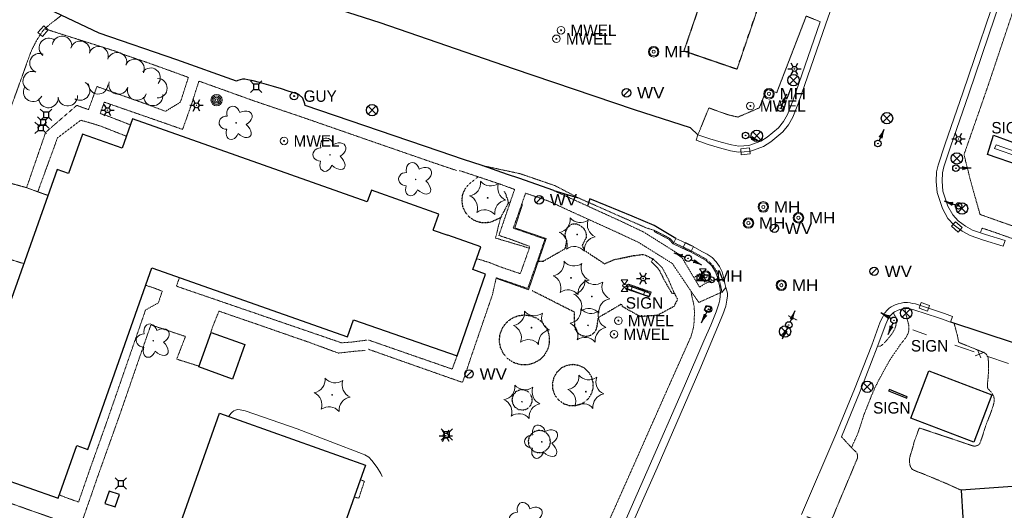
# Model space of a CAD drawing. Extents: x 386588 to 390135, y 96998 to 113606.
# Tile 10 of 92: x 387233 to 387647, y 98268 to 98474. Entities that reach past the tile are written whole.
import ezdxf
from ezdxf.enums import TextEntityAlignment as Align

# ---------------------------------------------------------------- set-up
doc = ezdxf.new("R2010")
doc.units = 0
doc.header["$MEASUREMENT"] = 0
for name, pattern in [('Wisdot1', [0.0625, 0.03125, -0.03125]), ('Wisdot2', [0.125, 0.0625, -0.0625]), ('Wisdot3', [0.1875, 0.125, -0.0625]), ('Wisdot5', [0.1, 0.05, -0.05]), ('Wisdot6', [0.375, 0.125, -0.0625, 0.03125, -0.0625, 0.03125, -0.0625])]:
    doc.linetypes.add(name, pattern=pattern)
for name, color, linetype, lineweight in [('E_BLD', 241, 'Continuous', 25), ('E_DRN', 40, 'Continuous', 15), ('E_DTM_SlopeBottom', 3, 'Wisdot1', 25), ('E_DWY', 2, 'Wisdot3', 15), ('E_LAND_Vegetation', 3, 'Continuous', 15), ('E_LTG', 21, 'Continuous', 25), ('E_MISCPROP', 30, 'Continuous', 15), ('E_MISCPROP_HvyDash', 241, 'Wisdot3', 25), ('E_MISCPROP_Railing', 30, 'Continuous', 15), ('E_MISCPROP_Well', 4, 'Continuous', 15), ('E_PATH_Sidewalk', 2, 'Wisdot5', 15), ('E_RDWY', 21, 'Continuous', 25), ('E_RDWY_AsphConc', 200, 'Continuous', 25), ('E_RDWY_C_and_G', 21, 'Continuous', 25), ('E_SGN', 21, 'Continuous', 15), ('E_SIG', 5, 'Continuous', 30), ('E_STRUCT', 40, 'Continuous', 25), ('E_UTL_AG', 30, 'Continuous', 15), ('E_UTL_AG_Bold', 30, 'Continuous', 25), ('E_UTL_EGuyWire', 200, 'Continuous', 25), ('E_UTL_MH', 30, 'Continuous', 15), ('E_UTL_W', 5, 'Continuous', 25), ('E_WTR_FlowLine', 4, 'Wisdot6', 15), ('P_EC_Misc', 4, 'Wisdot2', 25)]:
    doc.layers.add(name, color=color, linetype=linetype, lineweight=lineweight)
doc.layers.add('P2S1_Complete', color=7, linetype='Continuous', lineweight=15, transparency=0.9)
doc.styles.add('Style-dot_font5', font='dot_font5.shx')
doc.styles.add('Style-simplex', font='simplex.shx')

# ---------------------------------------------------------------- blocks, each defined once
blk = doc.blocks.new('GUY')
at = {"layer": 'E_UTL_EGuyWire'}
for radius in [4, 0.5]:
    blk.add_circle((0, 0), radius, dxfattribs=at)
at = {"layer": 'E_UTL_EGuyWire', "style": 'Style-dot_font5'}
blk.add_text('GUY', height=12, dxfattribs=at).set_placement((10, 0), align=Align.MIDDLE_LEFT)
blk = doc.blocks.new('INLET')
at = {"layer": 'E_DRN', "flags": 128}
blk.add_lwpolyline([(-7.5, 10), (7.5, 10), (7.5, 0), (-7.5, 0)], close=True, dxfattribs=at)
blk = doc.blocks.new('LPOL')
at = {"layer": 'E_LTG'}
for p, q in [((-4, 0), (-1.5, 0)), ((-0.75, 1.3), (-2, 3.46)), ((0.75, 1.3), (2, 3.46)), ((1.5, 0), (4, 0)), ((-2, -3.46), (-0.75, -1.3)), ((2, -3.46), (0.75, -1.3))]:
    blk.add_line(p, q, dxfattribs=at)
for radius in [1.5, 1.5, 1.5, 0.125]:
    blk.add_circle((0, 0), radius, dxfattribs=at)
blk = doc.blocks.new('MH')
at = {"layer": 'E_UTL_MH'}
for radius in [5, 4, 1.5]:
    blk.add_circle((0, 0), radius, dxfattribs=at)
at = {"layer": 'E_UTL_MH', "style": 'Style-dot_font5', "width": 1.111111}
blk.add_text('MH', height=10.8, dxfattribs=at).set_placement((10, 0), align=Align.MIDDLE_LEFT)
blk = doc.blocks.new('MWEL')
at = {"layer": 'E_MISCPROP_Well'}
for radius in [4, 0.5]:
    blk.add_circle((0, 0), radius, dxfattribs=at)
at = {"layer": 'E_MISCPROP_Well', "style": 'Style-dot_font5'}
blk.add_text('MWEL', height=12, dxfattribs=at).set_placement((10, 0), align=Align.MIDDLE_LEFT)
blk = doc.blocks.new('PBX')
at = {"layer": 'E_SIG'}
for p, q in [((4.9, 5.1), (-5.1, -5.1)), ((-5.1, 5), (5, -5.2))]:
    blk.add_line(p, q, dxfattribs=at)
blk.add_circle((0, 0), 7.21, dxfattribs=at)
blk = doc.blocks.new('PED')
at = {"layer": 'E_UTL_AG_Bold'}
for p, q in [((-2.5, 2.5), (-5.33, 5.33)), ((2.5, 2.5), (5.33, 5.33)), ((-2.5, -2.5), (-5.33, -5.33)), ((2.5, -2.5), (5.33, -5.33))]:
    blk.add_line(p, q, dxfattribs=at)
at = {"layer": 'E_UTL_AG_Bold', "flags": 128}
blk.add_lwpolyline([(-2.5, -2.5), (2.5, -2.5), (2.5, 2.5), (-2.5, 2.5)], close=True, dxfattribs=at)
blk = doc.blocks.new('CTRE')
at = {"layer": 'E_LAND_Vegetation'}
blk.add_circle((0, 0), 0.223, dxfattribs=at)
for centre, start, end in [((-11.97, 8.96), 280.2067, 5.97162), ((1.81, 14.92), 220.21132, 305.97623), ((13.83, 5.89), 160.21133, 245.97624), ((-13.83, -5.9), 340.21132, 65.97623), ((-1.81, -14.93), 40.21133, 125.97624)]:
    blk.add_arc(centre, 7.87, start, end, dxfattribs=at)
at = {"layer": 'E_LAND_Vegetation', "extrusion": (0, 0, -1)}
blk.add_arc((-12.03, -9.04), 7.87, 354.07279, 79.74889, dxfattribs=at)
blk = doc.blocks.new('POLE')
at = {"layer": 'E_MISCPROP'}
for radius in [4.46, 3.35, 2.23, 1.12]:
    blk.add_circle((0, 0), radius, dxfattribs=at)
blk = doc.blocks.new('SIGN')
at = {"layer": 'E_SGN', "lineweight": 13, "style": 'Style-dot_font5'}
blk.add_text('SIGN', height=12, dxfattribs=at).set_placement((0, 0), align=Align.MIDDLE_CENTER)
blk = doc.blocks.new('DTRE')
at = {"layer": 'E_LAND_Vegetation'}
blk.add_circle((-0.18, 0), 0.183, dxfattribs=at)
for centre, major_axis, ratio in [((-1.87, 5.32), (1.36, -4.98), 0.782863), ((4.06, 2.74), (-5.27, -2.93), 0.691916), ((-5.87, 0.15), (4.93, -0.12), 0.832022), ((-2.49, -5.24), (1.8, 4.86), 0.716896), ((3.54, -3.71), (-5.01, 4.58), 0.560249)]:
    blk.add_ellipse(centre, major_axis=major_axis, ratio=ratio, start_param=1.570796, end_param=4.712389, dxfattribs=at)
blk = doc.blocks.new('WV')
at = {"layer": 'E_UTL_W'}
blk.add_line((-2.83, -2.83), (2.83, 2.83), dxfattribs=at)
blk.add_circle((0, 0), 4, dxfattribs=at)
at = {"layer": 'E_UTL_W', "style": 'Style-dot_font5', "width": 1.111111}
blk.add_text('WV', height=10.8, dxfattribs=at).set_placement((10, 0), align=Align.MIDDLE_LEFT)
blk = doc.blocks.new('LPOL-flat-1')
at = {"layer": 'E_LTG'}
for p, q in [((-2.77, 0), (-1.04, 0)), ((-0.52, 0.9), (-1.39, 2.4)), ((0.52, 0.9), (1.39, 2.4)), ((1.04, 0), (2.77, 0)), ((-1.39, -2.4), (-0.52, -0.9)), ((1.39, -2.4), (0.52, -0.9))]:
    blk.add_line(p, q, dxfattribs=at)
for radius in [1.04, 1.04, 1.04, 0.0866]:
    blk.add_circle((0, 0), radius, dxfattribs=at)
blk = doc.blocks.new('CBX-flat-1')
at = {"layer": 'E_SIG'}
for p, q in [((0, 1.2), (-2.4, -1.2)), ((-2.4, 1.2), (0, -1.2)), ((0, -1.2), (0, 1.2))]:
    blk.add_line(p, q, dxfattribs=at)
at = {"layer": 'E_SIG', "flags": 128}
blk.add_lwpolyline([(-2.4, -1.2), (-2.4, 1.2), (2.4, 1.2), (2.4, -1.2)], close=True, dxfattribs=at)
at = {"layer": 'E_SIG'}
blk.add_point((0, 0), dxfattribs=at)
blk = doc.blocks.new('MTR-flat-1')
at = {"layer": 'E_UTL_AG', "flags": 128}
for points in [[(-1.39, 2.4), (1.39, 2.4), (0, 0.46)], [(-1.39, -2.4), (1.39, -2.4), (0, -0.46)]]:
    blk.add_lwpolyline(points, close=True, dxfattribs=at)
at = {"layer": 'E_UTL_AG'}
blk.add_ellipse((0, 0), major_axis=(0.924, 0), ratio=0.5, dxfattribs=at)
blk = doc.blocks.new('TFS-flat-2')
at = {"layer": 'E_SIG'}
blk.add_line((5.6, 0), (1.22, 0), dxfattribs=at)
at = {"layer": 'E_SIG', "flags": 128}
blk.add_lwpolyline([(2.4, -0.5), (3.2, 0), (2.4, 0.5)], dxfattribs=at)
at = {"layer": 'E_SIG'}
for radius in [1.2, 0.0918]:
    blk.add_circle((0, 0), radius, dxfattribs=at)
for centre, start, end in [((5.6, 10.49), 252.2377, 270), ((5.6, -10.49), 90, 107.7623)]:
    blk.add_arc(centre, 10.49, start, end, dxfattribs=at)
blk = doc.blocks.new('LPOL-flat-2')
at = {"layer": 'E_LTG'}
blk.add_line((0, 0), (0, 0), dxfattribs=at)
blk.add_line((0, 0), (0, 0), dxfattribs=at)
blk.add_line((0, 0), (0, 0), dxfattribs=at)
blk.add_line((0, 0), (0, 0), dxfattribs=at)
blk.add_line((0, 0), (0, 0), dxfattribs=at)
blk.add_line((0, 0), (0, 0), dxfattribs=at)
for radius in [0.00065, 0.00065, 0.00065, 0.0000541]:
    blk.add_circle((0, 0), radius, dxfattribs=at)
blk = doc.blocks.new('MTR')
at = {"layer": 'E_UTL_AG', "flags": 128}
for points in [[(-3.8, 6.5), (3.8, 6.5), (0, 1.2)], [(-3.8, -6.5), (3.8, -6.5), (0, -1.2)]]:
    blk.add_lwpolyline(points, close=True, dxfattribs=at)
at = {"layer": 'E_UTL_AG'}
blk.add_ellipse((0, 0), major_axis=(2.5, 0), ratio=0.5, dxfattribs=at)

msp = doc.modelspace()

# ---------------------------------------------------------------- linework, layer by layer
at = {"layer": 'E_BLD'}
for p, q in [((387280.6, 98432.13), (387276.24, 98419.75)), ((387379.3, 98397.28), (387280.6, 98432.13)), ((387259.53, 98425.65), (387253.71, 98409.16)), ((387276.24, 98419.75), (387259.53, 98425.65)), ((387248.9, 98410.86), (387225.03, 98343.26)), ((387253.71, 98409.16), (387248.9, 98410.86)), ((387381.01, 98402.12), (387379.3, 98397.28)), ((387409.39, 98392.1), (387381.01, 98402.12)), ((387407.03, 98385.4), (387409.39, 98392.1)), ((387407.03, 98385.4), (387413.2, 98383.23, 1606.85)), ((387261.78, 98293.32), (387288.72, 98369.6)), ((387288.72, 98369.6), (387371.04, 98340.53)), ((387371.04, 98340.53), (387373.56, 98347.65)), ((387308.47, 98327.98), (387313.73, 98342.43)), ((387313.73, 98342.43), (387327.83, 98337.3)), ((387327.83, 98337.3), (387322.57, 98322.84)), ((387322.57, 98322.84), (387308.47, 98327.98)), ((387607.69, 98306.46), (387615.28, 98326.3)), ((387615.28, 98326.3), (387641.76, 98316.18)), ((387641.76, 98316.18), (387634.17, 98296.33)), ((387296.24, 98249.74), (387317.23, 98308.57)), ((387317.23, 98308.57), (387378.58, 98286.69)), ((387634.17, 98296.33), (387607.69, 98306.46)), ((387249.35, 98272.78), (387257.17, 98294.95)), ((387257.17, 98294.95), (387261.78, 98293.32)), ((387210.77, 98286.41), (387249.35, 98272.78)), ((387378.58, 98286.69), (387357.63, 98227.98)), ((387270.74, 98275.8), (387269.02, 98270.59)), ((387275.07, 98274.37), (387270.74, 98275.8)), ((387269.02, 98270.59), (387273.35, 98269.16)), ((387273.35, 98269.16), (387275.07, 98274.37))]:
    msp.add_line(p, q, dxfattribs=at)
at = {"layer": 'E_BLD', "flags": 128}
for points in [[(387417.02, 98332.6), (387428.93, 98366.95), (387423.7, 98368.84), (387427.06, 98378.37), (387413.2, 98383.23)], [(387373.56, 98347.65), (387417.02, 98332.6)]]:
    msp.add_lwpolyline(points, dxfattribs=at)
at = {"layer": 'E_DTM_SlopeBottom', "flags": 128}
msp.add_lwpolyline([(387497.79, 98357.4), (387488.22, 98360.6), (387488.93, 98362.72), (387498.49, 98359.41)], close=True, dxfattribs=at)
at = {"layer": 'E_DWY', "flags": 128}
for points in [[(387250.77, 98475.65), (387245.29, 98471.32), (387244.1, 98470.32), (387243.06, 98469.2), (387241.53, 98466.99), (387240.53, 98465.41), (387239.52, 98463.56), (387238.51, 98461.6), (387237.69, 98459.63), (387236.94, 98457.55), (387236.37, 98456.1), (387235.81, 98454.42), (387229.54, 98437.08), (387222.29, 98416.1), (387221.57, 98412.82), (387221.48, 98410.78), (387221.67, 98409.17), (387222.01, 98408.05), (387222.52, 98407.47), (387223.05, 98407.06), (387223.92, 98406.7), (387224.53, 98406.5), (387225.33, 98406.19), (387236.17, 98403.19), (387236.77, 98402.94), (387245.04, 98399.94)], [(387569.7, 98472.9), (387563.79, 98475.25), (387551.37, 98443.06), (387547.16, 98444.61), (387544.08, 98436.74), (387535.07, 98432.85), (387530.84, 98433.84), (387522.86, 98436.71), (387518.29, 98425.46)], [(387234.93, 98371.31), (387226.24, 98373.98), (387218.38, 98377.08), (387214.66, 98378.68), (387213.09, 98379.16), (387211.9, 98379.27), (387211.21, 98379.13), (387210.55, 98378.92), (387210.17, 98378.7), (387209.78, 98378.22), (387209.51, 98377.72), (387209.29, 98377.21), (387209.04, 98376.7), (387204.5, 98363.07), (387204.39, 98362.34), (387204.58, 98361.68), (387205, 98361.32), (387205.43, 98361.16), (387220.17, 98356.6), (387228.68, 98353.6)], [(387628.93, 98276.16), (387622.66, 98278.99), (387620.16, 98280), (387617.66, 98281.11), (387614.92, 98282.2), (387612.87, 98283.06), (387610.71, 98283.85), (387609.03, 98284.57), (387608.23, 98285), (387607.47, 98286.3), (387607.16, 98287.91), (387607.27, 98289.72), (387607.57, 98290.9), (387607.83, 98291.68), (387608.53, 98293.98), (387609.14, 98296.43), (387609.7, 98298.03), (387610.37, 98299.74), (387610.85, 98301.12), (387611.33, 98302.32), (387633.9, 98294.75), (387634.72, 98294.66), (387636.24, 98295.11), (387636.85, 98296.02), (387637.51, 98297.91), (387638.18, 98299.94), (387638.62, 98301.34), (387639.44, 98303.86), (387640.34, 98306.09), (387641.29, 98308.54), (387642.14, 98310.84), (387642.68, 98312.88), (387642.84, 98314.27), (387642.65, 98315.4), (387641.79, 98317.08), (387641.03, 98317.93), (387640.37, 98318.55), (387639.98, 98319.2), (387639.98, 98321.14), (387640.17, 98322.98), (387640.24, 98323.4), (387640.41, 98326.59), (387640.41, 98328.54), (387640.34, 98330.49), (387640.25, 98331.79), (387639.57, 98333.22), (387638.29, 98334.05), (387627.86, 98338.25), (387627.39, 98340.87), (387625.9, 98346.4)], [(387184.85, 98308.98), (387182.84, 98301.77), (387182.27, 98299.6), (387181.78, 98297.86), (387181.26, 98296), (387180.9, 98294.74), (387180.66, 98293.45), (387180.58, 98292.44), (387180.6, 98291.55), (387180.84, 98290.58), (387181.29, 98289.75), (387181.9, 98288.99), (387182.83, 98287.9), (387183.69, 98287.18), (387184.39, 98286.69), (387185.62, 98285.94), (387186.91, 98285.04), (387193.65, 98279.8), (387197.76, 98278.11), (387198.8, 98281.42), (387249.94, 98263.41), (387261.22, 98259.23)], [(387564.02, 98264.99), (387568.98, 98263.36), (387571.02, 98262.86), (387571.91, 98262.63), (387572.74, 98262.6), (387573.64, 98263), (387574.43, 98263.98), (387575.22, 98265.48), (387576.42, 98268.48), (387583.26, 98284.75), (387583.83, 98286.15), (387585.3, 98289.56), (387585.4, 98290.78), (387585.09, 98291.81), (387584.41, 98292.53), (387583.79, 98293.05), (387583.23, 98293.57), (387578.59, 98298.63)]]:
    msp.add_lwpolyline(points, dxfattribs=at)
at = {"layer": 'E_LAND_Vegetation'}
for centre, start, end in [((387245.44, 98461.91), 51.8718, 231.8565), ((387250.99, 98462.77), 351.8338, 171.8184), ((387258.63, 98460.72), 345.1198, 165.1045), ((387266.37, 98458.49), 342.1336, 162.1183), ((387241.5, 98455.52), 67.7423, 247.727), ((387274.08, 98455.92), 341.0633, 161.048), ((387281.49, 98453.11), 334.7625, 154.7472), ((387288.22, 98449.4), 322.0186, 142.0032), ((387238.63, 98447.98), 70.3407, 250.3254), ((387291.09, 98444.99), 269.1505, 89.1352), ((387238.81, 98443.43), 152.9932, 332.9779), ((387258.58, 98443.97), 237.4809, 57.4656), ((387266.22, 98446.6), 176.6217, 356.6063), ((387274.68, 98446.47), 163.1718, 343.1564), ((387282.52, 98443.96), 161.5265, 341.5112), ((387245.26, 98440.84), 185.2275, 5.2122), ((387253.39, 98441.59), 185.2275, 5.2122), ((387289.3, 98441.72), 187.762, 7.7467)]:
    msp.add_arc(centre, 4.08, start, end, dxfattribs=at)
at = {"layer": 'E_MISCPROP_HvyDash', "flags": 128}
msp.add_lwpolyline([(387557.21, 98591.77), (387512.36, 98460.67), (387534.73, 98453.01), (387579.58, 98584.11)], close=True, dxfattribs=at)
at = {"layer": 'E_MISCPROP_Railing'}
for p, q in [((387634.79, 98332.54), (387638.7, 98334.15)), ((387635.82, 98335.13), (387637.21, 98331.78))]:
    msp.add_line(p, q, dxfattribs=at)
at = {"layer": 'E_MISCPROP_Railing', "flags": 128}
for points in [[(387433.59, 98365.02), (387446.98, 98360.33), (387454.47, 98381.81), (387441.29, 98386.38), (387444.55, 98396.14)], [(387626.24, 98337.02), (387634.32, 98334.27)], [(387639.67, 98332.46), (387648.87, 98329.34)], [(387385.53, 98281.98), (387385, 98283.15), (387383.42, 98285.65), (387381.25, 98288.62), (387379.9, 98290.04), (387378.27, 98291.03), (387377.6, 98291.3), (387349.85, 98301.92), (387327.94, 98309.52), (387325.89, 98309.97), (387324.75, 98310), (387323.92, 98309.79), (387323.19, 98309.46), (387322.5, 98308.94), (387321.87, 98308.34), (387321.23, 98307.4), (387321.11, 98307.19)]]:
    msp.add_lwpolyline(points, dxfattribs=at)
at = {"layer": 'E_PATH_Sidewalk', "flags": 128}
for points in [[(387661.26, 98507.82), (387656.65, 98494.18), (387652.96, 98484.02), (387640.23, 98446.12), (387636.95, 98436.68), (387630.1, 98417.1), (387632.69, 98406.76), (387636.83, 98391.97), (387646.69, 98388.47), (387660.5, 98383.75)], [(387243.72, 98469.91), (387273.54, 98460.48), (387276.22, 98459.35), (387286.78, 98455.77), (387304.09, 98449.53), (387300.76, 98439.15), (387294.51, 98435.29), (387282.99, 98439.55), (387265.65, 98445.69), (387262.11, 98435.97), (387257.2, 98437.79), (387244.1, 98426.45), (387236.08, 98403.21)], [(387416.75, 98410.45), (387406.78, 98413.81), (387378.07, 98423.73), (387352.38, 98432.66), (387331.36, 98439.76), (387317.16, 98444.87), (387308.51, 98447.96), (387305.54, 98438.59), (387301.66, 98427.68), (387292.92, 98430.73), (387268.73, 98439.13), (387267.05, 98434.29), (387269.17, 98433.66), (387270.87, 98433.04), (387279.71, 98429.58)], [(387240.79, 98401.48), (387247.73, 98420.41), (387249.04, 98424.11), (387258.83, 98431.52), (387262.31, 98430.58), (387267.47, 98428.97), (387278.02, 98424.81)], [(387435.4, 98404.58), (387425.8, 98407.82), (387418.11, 98410.36)], [(387435.4, 98404.58), (387441.2, 98402.48), (387439.24, 98396.77), (387438.83, 98396.96)], [(387446.73, 98360.88), (387448.35, 98365.53), (387450.79, 98372.36), (387453.96, 98381.62), (387440.67, 98386.23), (387445.82, 98400.9), (387455.65, 98397.52), (387463.51, 98393.87), (387484.26, 98384.45), (387493.28, 98380.25), (387507.5, 98371.38), (387515.33, 98359.77)], [(387516.57, 98365.44), (387518.95, 98361.44), (387521.41, 98363), (387518.95, 98367.05), (387516.57, 98365.44), (387511, 98374.8), (387495.56, 98384.52), (387486.38, 98388.89), (387467.28, 98397.6), (387457.63, 98402)], [(387435.3, 98390.62), (387433.18, 98382.05), (387447.42, 98377.81), (387447.63, 98378.52), (387439.27, 98381.61), (387434.61, 98383.15), (387439.24, 98396.77)], [(387657.81, 98379.26), (387642.34, 98384.68), (387637.74, 98386.22), (387636.96, 98384.29)], [(387447.42, 98377.81), (387443.62, 98367.09), (387435.23, 98369.93), (387430.6, 98371.77), (387425.8, 98373.25), (387425.31, 98373.4)], [(387508.32, 98358.91), (387505.88, 98364.63), (387503.27, 98369.6), (387499.44, 98373.27)], [(387300.36, 98365.49), (387299.06, 98361.84), (387368.29, 98338.12), (387368.69, 98338.09), (387372.84, 98338.38), (387379.24, 98339.23)], [(387262.65, 98284.86), (387270.02, 98305.51), (387278.23, 98329.19), (387286.08, 98351.85), (387291.46, 98354.83), (387293.12, 98359.75), (387289.22, 98361.23), (387286.18, 98362.21), (387286.12, 98362.23)], [(387379.71, 98335.36), (387413.38, 98323.51), (387419.31, 98321.45), (387420.64, 98325.19), (387422.6, 98331.21), (387431.88, 98358.24), (387433.48, 98365.39), (387446.73, 98360.88)], [(387526.63, 98365.11), (387521.41, 98363)], [(387480.35, 98262.11), (387491.44, 98287.01), (387507.34, 98322.82), (387515.34, 98340.68), (387516.25, 98343.77), (387516.56, 98345.68), (387516.71, 98348.02), (387516.81, 98350.98), (387516.61, 98353.68), (387515.69, 98357.76), (387515.33, 98359.77), (387518.65, 98355.01), (387527.79, 98359.15)], [(387378.35, 98334.84), (387374.44, 98334.57), (387367.13, 98333.75), (387354.98, 98338.21), (387332.88, 98345.88), (387316.94, 98351.35), (387314.1, 98344.34), (387313.58, 98342.59)], [(387556.25, 98349.41), (387559.86, 98347.63)], [(387582.8, 98294.04), (387585.41, 98299.83), (387586.48, 98302.96), (387587.97, 98307.65), (387591.42, 98316.35), (387592.72, 98319.33), (387594.27, 98322.37), (387596.02, 98325.61), (387597.67, 98328.57), (387598.75, 98330.5), (387600.37, 98332.99), (387601.94, 98335.21), (387603.4, 98337.43), (387604.45, 98338.68), (387605.76, 98340.37), (387606.69, 98342.15), (387606.96, 98343.54), (387606.93, 98344.68), (387606.87, 98345.46), (387606.46, 98347.13), (387606.01, 98348.94), (387605.72, 98349.88), (387605.28, 98352.46)], [(387600.34, 98350.65), (387601.33, 98348.96), (387601.68, 98348.04), (387601.73, 98347.05), (387601.51, 98345.47), (387601.14, 98344.21), (387600.37, 98342.71), (387599.45, 98341.35), (387598.13, 98339.74), (387597.06, 98338.48), (387596.19, 98337.58), (387595.55, 98337.05), (387594.86, 98336.69), (387593.86, 98336.69)], [(387308.53, 98328.26), (387299.18, 98331.2), (387302.86, 98340.72), (387288.33, 98345.58), (387284.18, 98333.74), (387275.17, 98307.61), (387269.19, 98290.92), (387265.81, 98281.45)], [(387379.8, 98339.23), (387414.99, 98327.01), (387417.02, 98332.6)], [(387262.65, 98284.86), (387257.92, 98271.19), (387251.91, 98273.33), (387249.85, 98274.2)], [(387265.81, 98281.45), (387263.15, 98273.78), (387261.58, 98269.29), (387260.09, 98264.97), (387258.35, 98260.29)], [(387376.36, 98280.47), (387378.07, 98279.94), (387375.72, 98272.77), (387373.8, 98273.31)]]:
    msp.add_lwpolyline(points, dxfattribs=at)
at = {"layer": 'E_RDWY', "flags": 128}
for points in [[(387419.72, 98415.03), (387409.52, 98418.6), (387353.13, 98437.73), (387353.01, 98438.36), (387352.15, 98440.73), (387350.58, 98442.29), (387348.48, 98443.03), (387346.09, 98443.72), (387343.25, 98444.67), (387339.83, 98445.64), (387336.86, 98446.53), (387333.95, 98447.43), (387331.39, 98448.05), (387329.1, 98448.47), (387327.76, 98448.74), (387326.82, 98448.75), (387325.83, 98448.49), (387324.89, 98448.16), (387324.3, 98447.92), (387299.2, 98456.89), (387266.65, 98468.12), (387216.2, 98492.03)], [(387518.26, 98425.36), (387515.15, 98428.28), (387491.59, 98435.94), (387440.73, 98453.15), (387384.74, 98472.39), (387344.34, 98485.46)], [(387508.93, 98381.9), (387499.93, 98387.28), (387490.59, 98391.21), (387479.7, 98395.7), (387472.86, 98398.49), (387471.86, 98395.51)], [(387624.4, 98346.89), (387677.93, 98329.17)], [(387660.33, 98278.48), (387628.93, 98276.16)], [(387628.93, 98276.16), (387629.64, 98264.77), (387630.2, 98252.59)]]:
    msp.add_lwpolyline(points, dxfattribs=at)
at = {"layer": 'E_RDWY_AsphConc', "flags": 128}
for points in [[(387457.63, 98402), (387442.92, 98407.19), (387438.26, 98408.78), (387427.55, 98412.5), (387419.72, 98415.03)], [(387457.63, 98402), (387467.87, 98398.98)], [(387516.61, 98353.68), (387516.61, 98353.68)], [(387516.81, 98350.98), (387516.81, 98350.98)], [(387516.56, 98345.68), (387516.56, 98345.68)], [(387516.71, 98348.02), (387516.71, 98348.02)], [(387515.34, 98340.68), (387515.34, 98340.68)], [(387516.25, 98343.77), (387516.25, 98343.77)]]:
    msp.add_lwpolyline(points, dxfattribs=at)
for points in [[(387497.69, 98357.43), (387488.58, 98360.76), (387489.07, 98362.12), (387498.12, 98358.97)], [(387523.08, 98351.12), (387521.04, 98351.76), (387521.74, 98353.74), (387523.73, 98353)]]:
    msp.add_lwpolyline(points, close=True, dxfattribs=at)
at = {"layer": 'E_RDWY_C_and_G', "flags": 128}
for points in [[(387519.09, 98374.64), (387519.09, 98374.64)], [(387519.96, 98376.45), (387519.96, 98376.45)], [(387524.42, 98370.75), (387524.42, 98370.75)], [(387525.94, 98372.05), (387525.94, 98372.05)], [(387529.08, 98365.6), (387529.08, 98365.6)], [(387527.12, 98365.21), (387527.12, 98365.21)], [(387527.25, 98364.55), (387527.25, 98364.55)], [(387527.33, 98364.17), (387527.33, 98364.17)], [(387527.67, 98362.57), (387527.67, 98362.57)], [(387529.21, 98364.94), (387529.21, 98364.94)], [(387529.29, 98364.57), (387529.29, 98364.57)], [(387529.62, 98363.01), (387529.62, 98363.01)], [(387527.51, 98356.16), (387527.51, 98356.16)], [(387525.9, 98351.11), (387525.9, 98351.11)], [(387523.72, 98345.5), (387523.72, 98345.5)], [(387520.78, 98338.88), (387520.78, 98338.88)]]:
    msp.add_lwpolyline(points, dxfattribs=at)
at = {"layer": 'E_SGN'}
for p, q in [((387643.59, 98421.19, 1610.13), (387642.93, 98419.72, 1610.27)), ((387642.93, 98419.72, 1610.27), (387653.41, 98416.03, 1610.18)), ((387653.99, 98417.53, 1610.13), (387643.59, 98421.19, 1610.13)), ((387614.4, 98341.43), (387608.6, 98343.58))]:
    msp.add_line(p, q, dxfattribs=at)
at = {"layer": 'E_SGN', "flags": 128}
msp.add_lwpolyline([(387495.43, 98358.33), (387496.12, 98359.91), (387490.93, 98362.15), (387490.23, 98360.34)], close=True, dxfattribs=at)
at = {"layer": 'E_SIG'}
for p, q in [((387555.47, 98442.44), (387553.47, 98437.85)), ((387596.42, 98427.64), (387594.47, 98423.03)), ((387544.21, 98422.65), (387539.6, 98424.59)), ((387633.11, 98411.37), (387628.1, 98411.37)), ((387621.81, 98397.64), (387626.53, 98395.98)), ((387508.17, 98375.89, 1603.34), (387512.83, 98374.06, 1603.34)), ((387519.86, 98370.7, 1603.34), (387515.38, 98372.92, 1603.34)), ((387519.74, 98346.51, 1603.06), (387522.06, 98350.94, 1603.06)), ((387558.94, 98351.45), (387556.99, 98346.84)), ((387595.17, 98350.8), (387599.47, 98348.24)), ((387598.27, 98341.59), (387600.14, 98346.23)), ((387553.76, 98339.75), (387555.86, 98344.29))]:
    msp.add_line(p, q, dxfattribs=at)
at = {"layer": 'E_SIG', "flags": 128}
for points in [[(387554.53, 98438.86), (387554.37, 98439.93), (387553.48, 98439.32)], [(387540.62, 98423.54), (387541.68, 98423.71), (387541.06, 98424.59)], [(387595.52, 98424.05), (387595.35, 98425.12), (387594.47, 98424.5)], [(387629.45, 98410.8), (387630.36, 98411.37), (387629.45, 98411.94)], [(387625.45, 98396.96), (387624.4, 98396.73), (387625.07, 98395.89)], [(387558.04, 98347.86), (387557.87, 98348.92), (387556.99, 98348.3)], [(387598.6, 98349.42), (387597.53, 98349.39), (387598.02, 98348.43)], [(387599.11, 98345.19), (387599.3, 98344.13), (387600.17, 98344.76)], [(387554.78, 98343.3), (387554.91, 98342.23), (387555.82, 98342.82)]]:
    msp.add_lwpolyline(points, dxfattribs=at)
for points, elevation in [([(387511.78, 98375.08), (387510.73, 98374.88), (387511.37, 98374.02)], 1603.34), ([(387516.33, 98371.81), (387517.4, 98371.92), (387516.84, 98372.84)], 1603.34), ([(387520.97, 98350.09), (387521.05, 98349.01), (387521.98, 98349.56)], 1603.06)]:
    msp.add_lwpolyline(points, dxfattribs=dict(at, elevation=elevation))
at = {"layer": 'E_SIG'}
for centre, radius in [((387552.91, 98436.57), 1.37), ((387552.91, 98436.57), 0.105), ((387538.31, 98425.13), 1.37), ((387538.31, 98425.13), 0.105), ((387593.93, 98421.75), 1.37), ((387593.93, 98421.75), 0.105), ((387626.71, 98411.37), 1.37), ((387626.71, 98411.37), 0.105), ((387627.85, 98395.52), 1.37), ((387627.85, 98395.52), 0.105), ((387514.13, 98373.54, 1603.34), 1.37), ((387514.13, 98373.54, 1603.34), 1.37), ((387514.13, 98373.54, 1603.34), 0.105), ((387522.71, 98352.18, 1603.06), 1.37), ((387522.71, 98352.18, 1603.06), 0.105), ((387600.67, 98347.52), 1.37), ((387556.45, 98345.55), 1.37), ((387556.45, 98345.55), 0.105), ((387600.67, 98347.52), 0.105)]:
    msp.add_circle(centre, radius, dxfattribs=at)
at = {"layer": 'E_SIG', "extrusion": (0, 0, -1)}
for centre, start, end in [((-387544.47, 98447.22), 203.5007, 221.263), ((-387585.38, 98432.31), 202.9369, 220.6992), ((-387548.87, 98433.69), 292.8771, 310.6394), ((-387633.11, 98423.36), 270, 287.7623), ((-387617.84, 98386.32), 109.3273, 127.0896), ((-387503.78, 98364.74, -1603.34), 111.503, 129.2653), ((-387525.19, 98381.43, -1603.34), 296.4155, 314.1778), ((-387530.4, 98341.02, -1603.06), 27.6594, 45.4217), ((-387547.9, 98356.12), 202.9369, 220.6992), ((-387589.03, 98340.51), 120.8364, 138.5987), ((-387609.39, 98337.1), 21.9556, 39.718), ((-387564.65, 98334.72), 24.7771, 42.5394)]:
    msp.add_arc(centre, 11.99, start, end, dxfattribs=at)
at = {"layer": 'E_SIG'}
for centre, start, end in [((387566.46, 98437.66), 156.4993, 174.2617), ((387607.46, 98422.97), 157.0631, 174.8254), ((387539.55, 98411.6), 67.1229, 84.8852), ((387633.11, 98399.38), 90, 107.7623), ((387625.78, 98408.95), 250.6727, 268.4351), ((387512.57, 98387.04, 1603.34), 248.497, 266.2593), ((387514.53, 98359.96, 1603.34), 63.5845, 81.3468), ((387509.16, 98352.15, 1603.06), 332.3406, 350.103), ((387569.98, 98346.78), 157.0631, 174.8254), ((387601.32, 98361.09), 239.1636, 256.9259), ((387587.16, 98346.07), 338.0444, 355.8067), ((387542.88, 98344.77), 335.2229, 352.9852)]:
    msp.add_arc(centre, 11.99, start, end, dxfattribs=at)
at = {"layer": 'E_STRUCT'}
for p, q in [((387640.03, 98417.07, 1604.52), (387642.55, 98425.2, 1604.63)), ((387642.55, 98425.2, 1604.63), (387656.25, 98420.25, 1605.06)), ((387653.81, 98412.44, 1604.73), (387640.03, 98417.07, 1604.52)), ((387598.72, 98318.43, 1604.13), (387598.41, 98317.89, 1604.05)), ((387598.41, 98317.89, 1604.05), (387606.13, 98314.75, 1605.34)), ((387606.27, 98315.31, 1605.35), (387598.72, 98318.43, 1604.13)), ((387606.13, 98314.75, 1605.34), (387606.27, 98315.31, 1605.35))]:
    msp.add_line(p, q, dxfattribs=at)
at = {"layer": 'E_WTR_FlowLine', "flags": 128}
for points in [[(387427.55, 98412.5), (387443.48, 98409.09), (387458.38, 98403.98), (387467.87, 98398.98), (387487.26, 98390.4), (387496.59, 98386.33), (387499.86, 98385.3)], [(387507.86, 98379.64), (387505.96, 98381.62), (387499.97, 98384.75), (387499.86, 98385.3), (387506.26, 98382.04), (387507.85, 98380.44), (387508.08, 98380.1), (387510.69, 98378.87), (387514.02, 98377.32), (387515.35, 98376.67), (387519.09, 98374.65), (387519.09, 98374.65), (387521.99, 98373.02), (387524.43, 98370.76), (387524.43, 98370.76), (387526.13, 98368.16), (387527.13, 98365.21), (387527.13, 98365.21), (387527.26, 98364.55), (387527.26, 98364.55), (387527.34, 98364.17), (387527.34, 98364.17), (387527.68, 98362.58), (387527.68, 98362.58), (387528.1, 98360.74), (387528.3, 98359.22)]]:
    msp.add_lwpolyline(points, dxfattribs=at)
at = {"layer": 'P2S1_Complete', "flags": 128}
for points in [[(387647.37, 98381), (387646.62, 98378.61), (387638.34, 98381.21), (387632.71, 98383.07), (387629.31, 98384.93), (387625.98, 98387.46), (387623.31, 98390.27), (387621.06, 98394.42), (387618.78, 98401.18), (387618.39, 98405.84), (387618.53, 98409.82), (387619.2, 98412.7), (387622.05, 98421.17), (387629.78, 98443.39), (387646.14, 98491.77), (387657.26, 98525.07)], [(387647.37, 98381), (387639.11, 98383.58), (387633.71, 98385.37), (387630.67, 98387.04), (387627.66, 98389.33), (387625.35, 98391.75), (387623.36, 98395.42), (387621.24, 98401.69), (387620.89, 98405.9), (387621.02, 98409.49), (387621.6, 98412.02), (387624.41, 98420.36), (387632.15, 98442.58), (387648.51, 98490.98), (387659.63, 98524.28)], [(387518.29, 98425.46), (387517.48, 98423.09), (387522.56, 98421.35), (387527.39, 98419.87), (387531.91, 98418.69), (387535.37, 98418.15), (387540.14, 98418.46), (387545.84, 98420.54), (387548.88, 98422.4), (387553.96, 98426.64), (387556.28, 98429.57), (387558.15, 98432.81), (387560.55, 98438.8), (387572.07, 98472.08), (387585.86, 98511.35)], [(387518.29, 98425.46), (387523.33, 98423.73), (387528.07, 98422.27), (387532.41, 98421.14), (387535.48, 98420.67), (387539.62, 98420.93), (387544.75, 98422.8), (387547.42, 98424.44), (387552.16, 98428.4), (387554.21, 98430.98), (387555.9, 98433.91), (387558.21, 98439.68), (387569.7, 98472.9)], [(387486.12, 98259.61), (387496.83, 98283.94), (387512.57, 98319.99), (387520.78, 98338.88), (387523.72, 98345.5), (387525.9, 98351.11), (387526.77, 98353.54), (387527.08, 98354.41), (387527.51, 98356.16), (387527.79, 98359.15), (387527.66, 98360.29), (387527.66, 98360.29), (387527.6, 98360.65), (387527.6, 98360.65), (387527.16, 98362.62), (387527.16, 98362.62), (387526.84, 98364.07), (387526.84, 98364.07), (387526.79, 98364.29), (387526.79, 98364.29), (387526.63, 98365.11), (387526.63, 98365.11), (387525.68, 98367.93), (387524.04, 98370.43), (387524.04, 98370.43), (387521.68, 98372.61), (387518.87, 98374.19), (387518.87, 98374.19), (387515.12, 98376.22), (387513.8, 98376.86), (387510.47, 98378.41), (387507.86, 98379.64), (387508.93, 98381.9), (387511.54, 98380.68), (387514.87, 98379.12), (387516.26, 98378.45), (387519.96, 98376.45), (387522.17, 98375.3), (387524.18, 98373.82), (387525.94, 98372.05), (387527.35, 98370.09), (387528.41, 98367.92), (387529.08, 98365.6), (387529.21, 98364.94), (387529.29, 98364.57), (387529.62, 98363.01), (387530.03, 98361.24), (387528.3, 98359.22), (387528.29, 98359.08)], [(387469.43, 98214.27), (387479.69, 98236.88), (387487.85, 98255.54), (387501.12, 98285.57), (387519.05, 98326.91), (387528.79, 98349.94), (387529.96, 98353.49), (387530.43, 98355.98), (387530.64, 98357.78), (387530.69, 98358.88), (387530.03, 98361.24)], [(387526.77, 98353.54), (387526.77, 98353.54)], [(387527.08, 98354.41), (387527.08, 98354.41)], [(387561.74, 98266), (387576.28, 98299.58), (387584.11, 98318.62), (387591.33, 98337.06), (387594.91, 98346.81), (387595.92, 98349), (387596.88, 98350.65), (387597.8, 98351.75), (387598.69, 98352.54), (387599.54, 98353.2), (387601.19, 98354), (387602.39, 98354.4), (387603.72, 98354.72), (387604.78, 98354.97), (387606.38, 98354.94), (387607.51, 98354.83), (387608.48, 98354.62), (387609.66, 98354.36), (387620.17, 98350.89), (387621.86, 98350.4), (387625.23, 98349.14), (387624.36, 98346.8)], [(387578.59, 98298.63), (387586.43, 98317.69), (387593.67, 98336.18), (387597.23, 98345.86), (387598.14, 98347.85), (387598.93, 98349.21), (387599.6, 98350.01), (387600.28, 98350.61), (387600.87, 98351.07), (387602.13, 98351.68), (387603.08, 98352), (387604.3, 98352.29), (387605.05, 98352.46), (387606.24, 98352.44), (387607.13, 98352.35), (387607.95, 98352.18), (387609, 98351.95), (387619.42, 98348.5), (387621.07, 98348.02), (387624.36, 98346.8)]]:
    msp.add_lwpolyline(points, dxfattribs=at)
at = {"layer": 'P_EC_Misc', "flags": 128}
for points in [[(387438.69, 98397.03), (387435.3, 98390.62), (387433.36, 98389.64), (387431.25, 98388.74), (387428.99, 98388.38), (387426.7, 98388.56), (387426.7, 98388.56), (387424.29, 98389.41), (387422.18, 98390.87), (387420.55, 98392.83), (387419.49, 98395.17), (387419.1, 98397.7), (387419.39, 98400.24), (387420.35, 98402.61), (387421.91, 98404.64), (387423.95, 98406.19), (387423.95, 98406.19), (387425.8, 98407.82)], [(387438.69, 98397.03), (387437.48, 98400.65), (387436.94, 98401.66)], [(387450.79, 98372.36), (387453.28, 98372.39), (387462.48, 98377.59), (387463.16, 98380.96), (387462.72, 98381.97), (387462.5, 98383.06), (387462.54, 98384.12), (387462.81, 98385.14), (387463.81, 98386.8), (387465.11, 98387.79), (387466.18, 98388.08), (387467.29, 98387.97), (387468.73, 98387.34), (387469.98, 98386.37), (387470.66, 98385.51), (387471.11, 98384.5), (387471.34, 98383.36), (387471.3, 98382.2), (387469.58, 98378.98), (387470.48, 98376.93), (387478.98, 98371.26), (387482.96, 98372.96), (387490.82, 98374.63), (387495.5, 98375.2), (387499.44, 98373.27), (387498.64, 98372.17), (387501.82, 98368.92), (387504.29, 98363.99), (387507.2, 98358.98), (387508.32, 98358.91), (387509.7, 98356.34), (387508.11, 98353.3), (387501.17, 98349.55), (387493.99, 98349.07), (387486.66, 98353.19), (387486.13, 98354.31), (387476.3, 98348.54), (387475.7, 98344.64), (387475.23, 98343.2), (387474.32, 98341.98), (387473.06, 98341.13), (387471.59, 98340.73), (387469.71, 98340.93), (387468.06, 98341.86), (387466.92, 98343.37), (387466.49, 98345.22), (387466.33, 98350.93), (387448.64, 98359.9)], [(387463.81, 98386.8), (387463.81, 98386.8)], [(387465.11, 98387.79), (387465.11, 98387.79)], [(387467.29, 98387.97), (387467.29, 98387.97)], [(387469.98, 98386.37), (387469.98, 98386.37)], [(387462.5, 98383.06), (387462.5, 98383.06)], [(387462.81, 98385.14), (387462.81, 98385.14)], [(387471.11, 98384.5), (387471.11, 98384.5)], [(387463.16, 98380.96), (387463.16, 98380.96)], [(387471.59, 98340.73), (387471.59, 98340.73)], [(387475.7, 98344.64), (387475.7, 98344.64)]]:
    msp.add_lwpolyline(points, dxfattribs=at)
for points in [[(387445.33, 98349.78), (387448, 98349.44), (387450.5, 98348.43), (387450.5, 98348.43), (387452.49, 98346.98), (387454.08, 98345.11), (387455.2, 98342.92), (387455.78, 98340.54), (387455.8, 98338.08), (387455.8, 98338.08), (387455.1, 98335.32), (387453.68, 98332.84), (387451.66, 98330.84), (387449.17, 98329.45), (387446.4, 98328.78), (387443.55, 98328.88), (387440.83, 98329.73), (387438.45, 98331.29), (387436.56, 98333.43), (387435.32, 98335.99), (387434.81, 98338.8), (387435.08, 98341.63), (387436.09, 98344.3), (387437.78, 98346.59), (387440.02, 98348.35), (387442.66, 98349.44), (387442.66, 98349.44)], [(387461.92, 98312.48), (387464.08, 98311.77), (387466.36, 98311.65), (387468.58, 98312.13), (387470.61, 98313.17), (387472.29, 98314.71), (387473.51, 98316.63), (387473.51, 98316.63), (387473.51, 98316.63), (387474.21, 98318.93), (387474.25, 98321.34), (387473.62, 98323.67), (387472.38, 98325.73), (387470.62, 98327.37), (387468.47, 98328.45), (387468.47, 98328.45), (387468.47, 98328.45), (387465.91, 98328.92), (387463.32, 98328.59), (387460.95, 98327.52), (387459.01, 98325.79), (387457.67, 98323.55), (387457.06, 98321.02), (387457.22, 98318.43), (387458.16, 98316), (387459.77, 98313.95)], [(387440.07, 98314.16), (387440.37, 98312.52), (387441.27, 98311.13), (387442.63, 98310.17), (387444.25, 98309.81), (387444.25, 98309.81), (387445.72, 98310.03), (387447.03, 98310.73), (387448.02, 98311.84), (387448.57, 98313.22), (387448.62, 98314.7), (387448.62, 98314.7), (387447.99, 98316.41), (387446.71, 98317.7), (387445.01, 98318.35), (387443.19, 98318.23), (387441.59, 98317.38), (387440.48, 98315.93)], [(387440.07, 98314.16), (387440.07, 98314.16)], [(387461.92, 98312.48), (387461.92, 98312.48)], [(387449.34, 98292.47), (387451.11, 98291.91), (387452.95, 98292.08), (387454.59, 98292.95), (387455.76, 98294.39), (387455.76, 98294.39), (387456.26, 98295.96), (387456.19, 98297.6), (387455.55, 98299.12), (387454.44, 98300.32), (387452.97, 98301.07), (387451.34, 98301.26), (387451.34, 98301.26), (387451.34, 98301.26), (387449.69, 98300.86), (387448.29, 98299.9), (387447.32, 98298.5), (387446.92, 98296.85), (387447.13, 98295.17), (387447.92, 98293.67)], [(387447.92, 98293.67), (387447.92, 98293.67)]]:
    msp.add_lwpolyline(points, close=True, dxfattribs=at)

# ---------------------------------------------------------------- block references
at = {"layer": 'E_DRN', "xscale": 0.25, "yscale": 0.25, "zscale": 0.25}
for p, rotation in [((387243.95, 98468.13, 1603.79), 49.09049184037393), ((387538.1, 98419.73), 185.7778098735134), ((387627.91, 98387.66), 139.407493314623), ((387513.56, 98377.05), 334.0121690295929), ((387612.98, 98351.95), 340.2873290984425)]:
    msp.add_blockref('INLET', p, dxfattribs=dict(at, rotation=rotation))
at = {"layer": 'E_LAND_Vegetation'}
for name, p, xscale, yscale, zscale in [('DTRE', (387324.31, 98430.39), 0.6769248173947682, 0.6769248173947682, 0.6769248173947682), ('DTRE', (387363.73, 98417.01), 0.6769248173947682, 0.6769248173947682, 0.6769248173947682), ('DTRE', (387399.73, 98406.69), 0.6769248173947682, 0.6769248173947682, 0.6769248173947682), ('CTRE', (387429.87, 98398.91), 0.7108526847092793, 0.7108526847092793, 0.7108526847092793), ('CTRE', (387467.54, 98383.54), 0.7108526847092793, 0.7108526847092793, 0.7108526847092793), ('CTRE', (387464.93, 98365.32), 0.7108526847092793, 0.7108526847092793, 0.7108526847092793), ('CTRE', (387473.67, 98357.51), 0.7108526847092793, 0.7108526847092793, 0.7108526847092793), ('CTRE', (387448.3, 98344.42), 0.7108526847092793, 0.7108526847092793, 0.7108526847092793), ('CTRE', (387472.05, 98345.38), 0.7108526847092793, 0.7108526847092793, 0.7108526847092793), ('DTRE', (387289.45, 98338.92), 0.6769248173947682, 0.6769248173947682, 0.6769248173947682), ('CTRE', (387471.14, 98317.53), 0.7108526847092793, 0.7108526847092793, 0.7108526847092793), ('CTRE', (387364.48, 98316.22), 0.7108526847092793, 0.7108526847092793, 0.7108526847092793), ('CTRE', (387444.29, 98313.32), 0.7108526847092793, 0.7108526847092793, 0.7108526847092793), ('DTRE', (387452.73, 98296.49), 0.6769248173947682, 0.6769248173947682, 0.6769248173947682), ('DTRE', (387446.3, 98264), 0.6769248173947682, 0.6769248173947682, 0.6769248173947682)]:
    msp.add_blockref(name, p, dxfattribs=dict(at, xscale=xscale, yscale=yscale, zscale=zscale))
at = {"layer": 'E_LTG', "xscale": 0.692840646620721, "yscale": 0.692840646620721, "zscale": 0.692840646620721}
for p in [(387558.84, 98453.1), (387307.5, 98437.79), (387270.13, 98435.76), (387627.78, 98423.67), (387412.28, 98299.04)]:
    msp.add_blockref('LPOL', p, dxfattribs=at)
at = {"layer": 'E_MISCPROP', "xscale": 0.5377037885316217, "yscale": 0.5377037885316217, "zscale": 0.5377037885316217}
msp.add_blockref('POLE', (387315.95, 98439.98), dxfattribs=at)
at = {"layer": 'E_MISCPROP_Well', "xscale": 0.3999999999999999, "yscale": 0.3999999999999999, "zscale": 0.3999999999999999}
for p in [(387460.72, 98469.33), (387458.78, 98465.72), (387540.32, 98437.51), (387344.31, 98422.83), (387484.82, 98347.37), (387483, 98341.65)]:
    msp.add_blockref('MWEL', p, dxfattribs=at)
at = {"layer": 'E_RDWY_C_and_G'}
for name, p in [('LPOL-flat-1', (387495.25, 98365.07)), ('CBX-flat-1', (387520.38, 98365.34)), ('MTR-flat-1', (387520.3, 98366.66)), ('TFS-flat-2', (387524.02, 98364.51)), ('LPOL-flat-2', (387492, 98356.21))]:
    msp.add_blockref(name, p, dxfattribs=at)
at = {"layer": 'E_SGN', "xscale": 0.3999999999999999, "yscale": 0.3999999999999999, "zscale": 0.3999999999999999}
for p in [(387649.46, 98428.39), (387495.79, 98354.81), (387615.63, 98336.81), (387599.74, 98310.75)]:
    msp.add_blockref('SIGN', p, dxfattribs=at)
at = {"layer": 'E_SIG', "xscale": 0.3326853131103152, "yscale": 0.3326853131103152, "zscale": 0.3326853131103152}
for p in [(387558.44, 98448.33), (387381.29, 98435.77), (387597.72, 98432.37), (387542.99, 98424.96), (387627.07, 98415.51), (387629.26, 98394.48), (387605.78, 98350.54), (387554.89, 98342.79), (387589.47, 98319.61)]:
    msp.add_blockref('PBX', p, dxfattribs=at)
at = {"layer": 'E_UTL_AG', "xscale": 0.3695150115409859, "yscale": 0.3695150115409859, "zscale": 0.3695150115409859}
msp.add_blockref('MTR', (387487.43, 98362.07), dxfattribs=at)
at = {"layer": 'E_UTL_AG_Bold', "xscale": 0.4503659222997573, "yscale": 0.4503659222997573, "zscale": 0.4503659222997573}
for p in [(387332.59, 98445.61), (387244.26, 98433.84), (387243.04, 98430.61), (387242.02, 98428.31), (387412.71, 98299.55), (387275.7, 98279.03)]:
    msp.add_blockref('PED', p, dxfattribs=at)
at = {"layer": 'E_UTL_EGuyWire', "xscale": 0.3999999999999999, "yscale": 0.3999999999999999, "zscale": 0.3999999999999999}
msp.add_blockref('GUY', (387348.54, 98441.67), dxfattribs=at)
at = {"layer": 'E_UTL_MH', "xscale": 0.4444444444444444, "yscale": 0.4444444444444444, "zscale": 0.4444444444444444}
for p in [(387499.67, 98460.29), (387548.15, 98442.65), (387545.74, 98395.12), (387539.5, 98388.36), (387560.51, 98390.57), (387521.53, 98366.07), (387553.33, 98362.25)]:
    msp.add_blockref('MH', p, dxfattribs=at)
at = {"layer": 'E_UTL_W', "xscale": 0.4444444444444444, "yscale": 0.4444444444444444, "zscale": 0.4444444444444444}
for p in [(387488.23, 98443.06), (387451.54, 98398.13), (387550.4, 98386.16), (387592.31, 98368.08), (387422.07, 98324.97)]:
    msp.add_blockref('WV', p, dxfattribs=at)

# ---------------------------------------------------------------- texts
at = {"layer": 'E_MISCPROP_Well', "style": 'Style-simplex'}
for p in [(387460.72, 98469.33), (387458.78, 98465.72), (387540.32, 98437.51), (387344.31, 98422.83)]:
    msp.add_text('+', height=0.1, dxfattribs=at).set_placement(p, align=Align.MIDDLE_CENTER)

doc.saveas('drawing.dxf')
